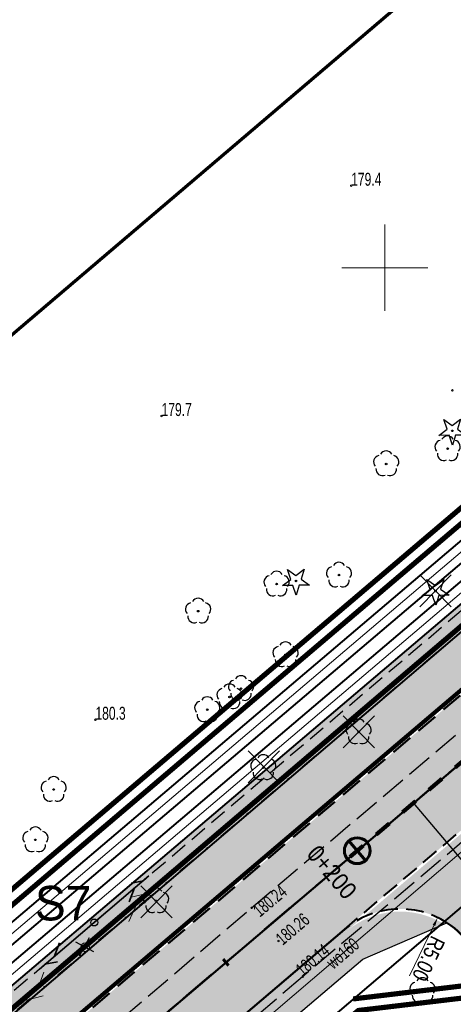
# Model space of a CAD drawing. Header units: metres. Extents: x 7429064 to 7431133, y 5709479 to 5714472.
# Tile 24 of 140: x 7429379 to 7429404, y 5709757 to 5709814. Entities that reach past the tile are written whole.
import ezdxf
from ezdxf.enums import TextEntityAlignment as Align

# ---------------------------------------------------------------- set-up
doc = ezdxf.new("R2010")
doc.units = ezdxf.units.M
for name, pattern in [('1', [0]), ('12', [3, 1, -1, 0, -1]), ('2_KTCR01', [1.5, 1, -0.5]), ('2_KTJZ01', [2, 1.5, -0.5]), ('3_KTJZ01', [2, 1.5, -0.5]), ('4_SUPW_01', [0]), ('7_1', [0]), ('7_SUPW_01', [0]), ('8_SUPT_01', [0]), ('CENTER2', [1.125, 0.75, -0.125, 0.125, -0.125]), ('DASHED', [19.05, 12.7, -6.35]), ('HIDDEN', [0.375, 0.25, -0.125])]:
    doc.linetypes.add(name, pattern=pattern)
for name, color, linetype, lineweight in [('#proj słupy', 1, 'Continuous', 30), ('#proj. światłowód', 1, '2_KTCR01', 18), ('__AMprojkantech', 20, 'DASHED', 35), ('_D_7_PAS DROGOWY-LINIA ROZGR TEREN INW', 222, 'HIDDEN', 50), ('_D_7_PAS DROGOWY_PODZIAL', 1, 'Continuous', 50), ('_D_7_TEREN NIEZBEDNY DLA OB_BUD', 252, 'HIDDEN', 50), ('_D_8_Wymiary', 7, 'Continuous', 20), ('_skarpy', 84, 'Continuous', 40), ('_wycinka_ZUDP', 1, 'Continuous', 30), ('D_1_KOCIE OCZKA', 7, 'Continuous', 50), ('D_1_LINIA_KRAWĘŻNIK_BET_20_30 WYN 0-2 CM', 5, 'HIDDEN', 40), ('D_1_LINIA_KRAWĘŻNIK_BET_20_30 WYN 12 CM - III', 7, 'Continuous', 50), ('gaPoziome', 7, 'Continuous', 30), ('GMINA_L_0', 252, '12', 35), ('KRAWĘŻNIK BETONOWY 12_25 WYN 0 CM', 250, 'DASHED', 50), ('KRZYZE_L_0', 252, '1', 18), ('KTJZ_L_0', 252, '2_KTJZ01', 30), ('OBOP_T_1', 82, 'Continuous', 30), ('RTPW_T_0_a', 252, 'Continuous', 15), ('RTPW_T_1', 252, 'Continuous', 15), ('skarpa', 82, 'ŚLADY', 20), ('SUPT_L_0_a', 252, '8_SUPT_01', 18), ('SUPW_E_T_0', 252, 'Continuous', 15), ('SUPW_L_0', 252, '4_SUPW_01', 18), ('SUSM_T_3_a', 252, 'Continuous', 18), ('zakres', 252, 'Continuous', 70)]:
    doc.layers.add(name, color=color, linetype=linetype, lineweight=lineweight)
for name, color, linetype in [('_1_Mapa', 7, 'Continuous'), ('_1_X-REFY', 7, 'Continuous'), ('C-DROGI-SYTUACJA-ETYKIETY', 7, 'Continuous'), ('D_1_LINIA_OPIS_ZJAZDY', 7, 'Continuous'), ('zzz.gaHSDomyslna', 7, 'Continuous')]:
    doc.layers.add(name, color=color, linetype=linetype)
doc.layers.add('_Brudnopis', color=22, linetype='Continuous', lineweight=50, plot=False)
doc.layers.add('D_1_LINIA_OBRZEŻE_BET_6x30cm - III', color=24, linetype='Continuous', lineweight=30, transparency=0.3)
doc.layers.add('D_2_HECZ_ZJAZDY - KOSTKA BET', color=214, linetype='Continuous', lineweight=13, transparency=0.3)
for name, color, linetype, lineweight, true_color, transparency in [('D_2_HECZ_CHODNIK_KOSTKA', 7, 'Continuous', 0, 0xf7f588, 0.35), ('D_2_HECZ_JEZDNIA KR3- NOWA KONSTRUKCJA', 7, 'Continuous', 13, 0x99e6ff, 0.3), ('D_2_HECZ_JEZDNIA KR3- NOWA KONSTRUKCJA G4', 7, 'Continuous', 13, 0xbdbdbd, 0.3)]:
    doc.layers.add(name, color=color, linetype=linetype, lineweight=lineweight, true_color=true_color, transparency=transparency)
for name, color, linetype, lineweight, true_color in [('DZIALKA_L_0', 7, '1', 40, 0x008000), ('HECZ DROGI ROWEROWE', 7, 'Continuous', 13, 0xff8a8a), ('OBOP_T_0_a', 7, 'Continuous', 30, 0x008000), ('OBOP_T_1_a', 7, 'Continuous', 30, 0x008000)]:
    doc.layers.add(name, color=color, linetype=linetype, lineweight=lineweight, true_color=true_color)
doc.styles.add('Styl Arial', font='arial.ttf', dxfattribs={"width": 0.8, "height": 0.9})
doc.styles.add('wym500', font='arial.ttf', dxfattribs={"width": 0.9, "height": 0.9})
doc.linetypes.add('ŚLADY', pattern='A,3.81,[130,ltypeshp.shx,S=6.35,R=0,X=0,Y=0],3.81', length=7.62)
doc.dimstyles.new('1_500', dxfattribs={"dimtxt": 0.9, "dimasz": 1, "dimexe": 0.18, "dimexo": 0, "dimgap": 0.2, "dimtad": 4, "dimzin": 0, "dimdsep": 46, "dimtxsty": 'Styl Arial', "dimcen": 0.25, "dimclrd": 256, "dimclre": 256, "dimclrt": 256, "dimazin": 0, "dimtfac": 1, "dimtix": 1, "dimtmove": 1, "dimatfit": 3, "dimfxl": 0.18, "dimtolj": 1, "dimtzin": 0, "dimlwd": -1, "dimlwe": -1, "dimarcsym": 0})

# ---------------------------------------------------------------- blocks, each defined once
blk = doc.blocks.new('*D26')
at = {"layer": '_D_8_Wymiary', "transparency": 16777216}
blk.add_line((7429401.433, 5709758.964), (7429402.849, 5709761.897), dxfattribs=at)
blk.add_solid([(7429402.774, 5709761.933), (7429402.924, 5709761.861), (7429403.067, 5709762.347)], dxfattribs=at)
at = {"layer": 'Defpoints', "color": 0, "transparency": 16777216}
for p in [(7429403.067, 5709762.347), (7429400.893, 5709757.845)]:
    blk.add_point(p, dxfattribs=at)
at = {"layer": '_D_8_Wymiary', "transparency": 16777216, "insert": (7429402.536, 5709759.962), "char_height": 0.9, "attachment_point": 5, "rotation": 244.2246, "style": 'Styl Arial'}
blk.add_mtext('\\A1;R5.00', dxfattribs=at)
blk = doc.blocks.new('A$C59100B2D')
at = {"layer": '_wycinka_ZUDP'}
for points in [[(0.701, -0.713), (-0.701, 0.713)], [(-0.7, -0.713), (0.701, 0.713)]]:
    blk.add_lwpolyline(points, dxfattribs=at)
blk = doc.blocks.new('3_OBOP02_01')
at = {"linetype": 'Continuous'}
blk.add_circle((0, 0), 0.045, dxfattribs=at)
for centre, start, end in [((0, 0.375), 30.1401, 149.8599), ((-0.357, 0.116), 102.1445, 221.86), ((0.357, 0.116), 318.14, 77.8555), ((-0.22, -0.303), 174.1482, 293.8542), ((0.22, -0.303), 246.1458, 5.8518)]:
    blk.add_arc(centre, 0.375, start, end, dxfattribs=at)
blk = doc.blocks.new('3_RTPW02')
at = {"linetype": 'Continuous'}
blk.add_circle((0, 0), 0.045, dxfattribs=at)
blk = doc.blocks.new('4_OBOP02_01')
at = {"linetype": 'Continuous'}
blk.add_circle((0, 0), 0.045, dxfattribs=at)
for centre, start, end in [((0, 0.375), 30.1401, 149.8599), ((-0.357, 0.116), 102.1445, 221.86), ((0.357, 0.116), 318.14, 77.8555), ((-0.22, -0.303), 174.1482, 293.8542), ((0.22, -0.303), 246.1458, 5.8518)]:
    blk.add_arc(centre, 0.375, start, end, dxfattribs=at)
blk = doc.blocks.new('4_OBOP01_01')
at = {"linetype": 'Continuous'}
for p, q in [((-0.3012, 0.09375), (-0.4937, 0.6621)), ((-0.4937, 0.6621), (-0.0039, 0.31545)), ((-0.0039, 0.31545), (0.4771, 0.67415)), ((0.4771, 0.67415), (0.2988, 0.1012)), ((-0.78225, -0.26495), (-0.3012, 0.09375)), ((0.2988, 0.1012), (0.7886, -0.24545)), ((-0.18225, -0.2575), (-0.78225, -0.26495)), ((0.01025, -0.82585), (-0.18225, -0.2575)), ((0.1886, -0.2529), (0.01025, -0.82585)), ((0.7886, -0.24545), (0.1886, -0.2529))]:
    blk.add_line(p, q, dxfattribs=at)
blk.add_circle((0, 0), 0.045, dxfattribs=at)
blk = doc.blocks.new('4_RTPW01')
at = {"linetype": 'Continuous'}
blk.add_circle((0, 0), 0.045, dxfattribs=at)
blk = doc.blocks.new('8_SUSM04_01')
at = {"linetype": 'Continuous'}
blk.add_circle((0, 0), 0.25, dxfattribs=at)
blk = doc.blocks.new('X-ref_MDCP_Szara')
at = {"layer": 'DZIALKA_L_0', "linetype": '1'}
for p, q in [((7429435.86, 5709805.65), (7429307.84, 5709696.73)), ((7429408.88, 5709766.76), (7429315.02, 5709686.81))]:
    blk.add_line(p, q, dxfattribs=at)
at = {"layer": 'GMINA_L_0', "linetype": '12'}
blk.add_line((7429307.84, 5709696.73), (7429435.86, 5709805.65), dxfattribs=at)
at = {"layer": 'KRZYZE_L_0', "linetype": '1'}
for p, q in [((7429400, 5709797.5), (7429400, 5709802.5)), ((7429397.5, 5709800), (7429402.5, 5709800))]:
    blk.add_line(p, q, dxfattribs=at)
at = {"layer": 'KTJZ_L_0', "linetype": '3_KTJZ01'}
for p, q in [((7429392.27, 5709762.91), (7429414.99, 5709782.12)), ((7429418.51, 5709778.57), (7429395.23, 5709758.92)), ((7429369.53, 5709743.52), (7429392.27, 5709762.91)), ((7429395.23, 5709758.92), (7429372.8, 5709739.82))]:
    blk.add_line(p, q, dxfattribs=at)
at = {"layer": 'SUPT_L_0_a', "linetype": '8_SUPT_01'}
for p, q in [((7429382.802, 5709760.8), (7429386.64, 5709764.004)), ((7429385.284, 5709763.523), (7429386.372, 5709763.78)), ((7429385.157, 5709762.114), (7429385.604, 5709763.139)), ((7429378.89, 5709757.328), (7429382.433, 5709760.482)), ((7429379.847, 5709758.179), (7429380.223, 5709759.184)), ((7429379.138, 5709757.548), (7429380.179, 5709757.806))]:
    blk.add_line(p, q, dxfattribs=at)
at = {"layer": 'SUPW_L_0', "linetype": '7_SUPW_01'}
blk.add_line((7429369.46, 5709736.3), (7429593.18, 5709927.23), dxfattribs=at)
at = {"layer": 'SUPW_L_0', "linetype": '7_1'}
blk.add_line((7429369.46, 5709736.3), (7429593.18, 5709927.23), dxfattribs=at)
at = {"layer": 'zakres', "linetype": 'Continuous', "lineweight": 70, "flags": 128}
blk.add_lwpolyline([(7429292.233, 5709722.862), (7429640.798, 5710019.397)], dxfattribs=at)
at = {"layer": 'OBOP_T_0_a'}
for p in [(7429403.91, 5709790.55), (7429394.85, 5709781.85), (7429402.94, 5709781.27)]:
    blk.add_blockref('4_OBOP01_01', p, dxfattribs=at)
at = {"layer": 'OBOP_T_1'}
for p in [(7429398.48, 5709773.1), (7429386.73, 5709763.32), (7429402.186, 5709758.112)]:
    blk.add_blockref('3_OBOP02_01', p, dxfattribs=at)
at = {"layer": 'OBOP_T_1_a'}
for p in [(7429403.64, 5709789.51), (7429400.08, 5709788.63), (7429393.72, 5709781.67), (7429397.34, 5709782.19), (7429389.17, 5709780.1), (7429394.24, 5709777.57), (7429391.66, 5709775.61), (7429390.99, 5709775.13), (7429389.7, 5709774.39), (7429392.95, 5709771.03), (7429380.79, 5709769.77), (7429379.73, 5709766.85)]:
    blk.add_blockref('4_OBOP02_01', p, dxfattribs=at)
at = {"layer": 'RTPW_T_0_a'}
for p in [(7429398.045, 5709804.75), (7429403.92, 5709792.89), (7429387.046, 5709791.407), (7429383.21, 5709773.81)]:
    blk.add_blockref('4_RTPW01', p, dxfattribs=at)
at = {"layer": 'RTPW_T_1'}
for p in [(7429392.27, 5709762.91), (7429393.83, 5709760.99), (7429395.23, 5709758.92)]:
    blk.add_blockref('3_RTPW02', p, dxfattribs=at)
at = {"layer": 'SUSM_T_3_a'}
blk.add_blockref('8_SUSM04_01', (7429382.61, 5709760.64), dxfattribs=at)
at = {"layer": 'RTPW_T_0_a', "width": 0.7}
for s, p in [('179.4', (7429398.045, 5709804.75)), ('179.7', (7429387.046, 5709791.407)), ('180.3', (7429383.21, 5709773.81))]:
    blk.add_text(s, height=0.75, dxfattribs=at).set_placement(p)
at = {"layer": 'RTPW_T_1', "width": 0.7}
blk.add_text('180.24', height=0.75, rotation=40.2149, dxfattribs=at).set_placement((7429392.27, 5709762.91), align=Align.TOP_LEFT)
blk.add_text('180.26', height=0.75, rotation=40.4992, dxfattribs=at).set_placement((7429393.83, 5709760.99), align=Align.MIDDLE_LEFT)
blk.add_text('180.14', height=0.75, rotation=40.1668, dxfattribs=at).set_placement((7429395.23, 5709758.92))
at = {"layer": 'SUPW_E_T_0', "width": 0.7}
blk.add_text('wo160', height=0.75, rotation=40.4785, dxfattribs=at).set_placement((7429397.555, 5709760.277), align=Align.MIDDLE)
blk = doc.blocks.new('#LEWO')
at = {"layer": '__AMprojkantech', "linetype": '1'}
for p, q in [((-0.005, 0.005), (-4.177, 0.018)), ((-3.116, -0.339), (-3.744, 0.033)), ((-2.31, 0.414), (-3.074, 0.002))]:
    blk.add_line(p, q, dxfattribs=at)
blk = doc.blocks.new('#PRAWO')
at = {"layer": '__AMprojkantech', "linetype": '1'}
for p, q in [((0.045, 1.201, 0.002), (4.216, 1.206, 0.002)), ((2.351, 0.802, 0.002), (3.113, 1.217, 0.002)), ((3.153, 1.559, 0.002), (3.783, 1.189, 0.002))]:
    blk.add_line(p, q, dxfattribs=at)
blk = doc.blocks.new('X-ref_Oświetlenie i teletechnika')
at = {"layer": '#proj słupy', "lineweight": 30}
for p, q in [((7429382.046, 5709760.946), (7429383.106, 5709760.374)), ((7429382.29, 5709760.13), (7429382.862, 5709761.19))]:
    blk.add_line(p, q, dxfattribs=at)
at = {"layer": '#proj słupy', "linetype": '1', "lineweight": 30}
blk.add_circle((7429383.144, 5709762.063), 0.2, dxfattribs=at)
at = {"layer": '#proj. światłowód', "lineweight": 30, "flags": 128}
blk.add_lwpolyline([(7429617.95, 5709967.85), (7429611.163, 5709956.371), (7429573.165, 5709923.859), (7429535.247, 5709891.397), (7429497.339, 5709858.957), (7429459.29, 5709826.673), (7429421.225, 5709794.375), (7429383.144, 5709762.063), (7429345.12, 5709729.801), (7429305.765, 5709699.935), (7429266.407, 5709683.285), (7429226.48, 5709664.88)], dxfattribs=at)
at = {"layer": '#proj słupy', "lineweight": 30}
for name, p, rotation in [('#PRAWO', (7429383.887, 5709761.119, -0.002), 40.3519145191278), ('#LEWO', (7429383.151, 5709762.063), 40.55062454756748)]:
    blk.add_blockref(name, p, dxfattribs=dict(at, rotation=rotation))
at = {"layer": '#proj słupy', "color": 0, "linetype": 'Continuous', "lineweight": 40, "insert": (7429379.704, 5709764.182), "char_height": 2, "attachment_point": 1}
blk.add_mtext_dynamic_manual_height_columns('S7', width=2.28781, gutter_width=1, heights=[0], dxfattribs=at)
blk = doc.blocks.new('gaHSPos')
at = {"color": 0, "linetype": 'Continuous', "lineweight": 0}
blk.add_point((0, 0), dxfattribs=at)
blk = doc.blocks.new('*U219')
at = {"layer": 'zzz.gaHSDomyslna', "color": 140}
for points in [[(6.1, 5.176, 0.24, 0.24, 0), (6.863, 5.823, 0.24, 0.24, 0)], [(4.575, 3.882, 0.24, 0.24, 0), (5.338, 4.529, 0.24, 0.24, 0)], [(3.05, 2.588, 0.24, 0.24, 0), (3.813, 3.235, 0.24, 0.24, 0)], [(1.525, 1.294, 0.24, 0.24, 0), (2.288, 1.941, 0.24, 0.24, 0)], [(0, 0, 0.24, 0.24, 0), (0.763, 0.647, 0.24, 0.24, 0)]]:
    blk.add_lwpolyline(points, format="xyseb", dxfattribs=at)
at = {"color": 140}
for p in [(7.37, 6.253), (0, 0)]:
    blk.add_blockref('gaHSPos', p, dxfattribs=at)
blk = doc.blocks.new('*U221')
at = {"layer": 'zzz.gaHSDomyslna', "color": 140}
for points in [[(64.235, 54.122, 0.12, 0.12, 0), (65.76, 55.416, 0.12, 0.12, 0)], [(59.66, 50.24, 0.12, 0.12, 0), (61.185, 51.534, 0.12, 0.12, 0)]]:
    blk.add_lwpolyline(points, format="xyseb", dxfattribs=at)
at = {"color": 140}
blk.add_blockref('gaHSPos', (69.203, 58.337), dxfattribs=at)
blk = doc.blocks.new('*U212')
at = {"layer": 'zzz.gaHSDomyslna', "color": 140}
blk.add_lwpolyline([(0, 0, 0.24, 0.24, 0.067069), (48.758, 31.23, 0.24, 0.24, 0), (144.584, 112.538, 0.24, 0.24, 0)], format="xyseb", dxfattribs=at)
blk = doc.blocks.new('spearator')
at = {"layer": 'D_1_KOCIE OCZKA'}
h = blk.add_hatch(color=12, dxfattribs=at)
h.dxf.hatch_style = 1
edge = h.paths.add_edge_path()
edge.add_line((7429810.877, 5710121.625), (7429811.641, 5710122.271))
edge.add_arc((7429811.592, 5710122.328), 0.075, 310.2315, 490.2315)
edge.add_line((7429811.544, 5710122.386), (7429810.781, 5710121.74))
edge.add_arc((7429810.829, 5710121.683), 0.075, 130.2315, 310.2315)
at = {"layer": 'D_1_KOCIE OCZKA', "lineweight": 18, "flags": 128}
blk.add_lwpolyline([(7429810.877, 5710121.625), (7429811.641, 5710122.271, 1), (7429811.544, 5710122.386), (7429810.781, 5710121.74, 1)], format="xyb", close=True, dxfattribs=at)
blk = doc.blocks.new('X-ref_SOR')
at = {"layer": 'D_1_KOCIE OCZKA', "rotation": 0.06988272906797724}
for p in [(6561.699, -9405.594), (6558.191, -9408.569), (6554.682, -9411.545), (6551.173, -9414.518), (6547.665, -9417.494), (6544.159, -9420.472)]:
    blk.add_blockref('spearator', p, dxfattribs=at)
at = {"layer": 'gaPoziome'}
for name, p in [('*U212', (7429286.754, 5709685.827)), ('*U219', (7429397.978, 5709765.864)), ('*U221', (7429328.775, 5709707.526))]:
    blk.add_blockref(name, p, dxfattribs=at)
blk = doc.blocks.new('kilometraz')
at = {"linetype": 'ByBlock', "lineweight": -2}
blk.add_hatch(color=0, dxfattribs=at).paths.add_polyline_path([(0, -0.5, 0.414214), (0.5, 0, 0.414214), (0, 0.5)])
at = {"color": 0, "linetype": 'ByBlock', "lineweight": -2}
blk.add_line((0, 0.5), (0, -0.5), dxfattribs=at)
blk.add_circle((0, 0), 0.5, dxfattribs=at)
blk = doc.blocks.new('AeccTickLine')
at = {"color": 0, "linetype": 'ByBlock', "lineweight": -2}
blk.add_line((0, 1), (0, -1), dxfattribs=at)
blk = doc.blocks.new('OŚ_Dąbrowskiego_1')
at = {"layer": '_D_8_Wymiary', "color": 1, "linetype": 'CENTER2', "lineweight": 35, "flags": 128}
blk.add_lwpolyline([(7429230.998, 5709660.664), (7429273.145, 5709676.622, 0.085629), (7429337.582, 5709714.618), (7429502.301, 5709854.381), (7429714.669, 5710036.139), (7429868.111, 5710165.952)], format="xyb", dxfattribs=at)
at = {"layer": 'C-DROGI-SYTUACJA-ETYKIETY', "color": 7, "linetype": 'Continuous', "lineweight": 60, "rotation": 40.31442587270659}
for name, p, xscale, yscale, zscale in [('kilometraz', (7429398.401, 5709766.223), 1.5, 1.5, 1.5), ('AeccTickLine', (7429390.776, 5709759.753), 0.25, 0.25, 0.25)]:
    blk.add_blockref(name, p, dxfattribs=dict(at, xscale=xscale, yscale=yscale, zscale=zscale))
at = {"layer": 'C-DROGI-SYTUACJA-ETYKIETY', "color": 7, "linetype": 'Continuous', "lineweight": -3, "insert": (7429396.543, 5709764.646), "char_height": 1, "attachment_point": 8, "rotation": 310.3144, "style": 'wym500'}
blk.add_mtext('0+200', dxfattribs=at)

msp = doc.modelspace()

# ---------------------------------------------------------------- hatches: boundary and pattern name
at = {"layer": 'D_2_HECZ_CHODNIK_KOSTKA', "transparency": 33554585}
h = msp.add_hatch(color=256, dxfattribs=at)
h.dxf.hatch_style = 1
edge = h.paths.add_edge_path()
edge.add_line((7429397.755, 5709761.543), (7429398.682, 5709762.329))
edge.add_arc((7429400.893, 5709757.845), 5, 116.2446, 130.3144)
edge.add_line((7429397.658, 5709761.657), (7429354.505, 5709725.042))
edge.add_line((7429354.505, 5709725.042), (7429339.523, 5709712.33))
edge.add_arc((7429194.822, 5709882.942), 223.711, 294.66533, 310.3021, ccw=False)
edge.add_arc((7429290.685, 5709674.19), 6, 114.6653, 169.481)
edge.add_line((7429284.786, 5709675.285), (7429285.343, 5709675.497))
edge.add_arc((7429290.685, 5709674.19), 5.5, 114.6653, 166.2461, ccw=False)
edge.add_line((7429288.39, 5709679.188), (7429288.635, 5709678.64))
edge.add_arc((7429290.685, 5709674.19), 4.9, 114.7369, 161.2456)
edge.add_line((7429286.045, 5709675.765), (7429287.318, 5709676.25))
edge.add_line((7429287.318, 5709676.25), (7429289.254, 5709677.949))
edge.add_arc((7429195.246, 5709882.369), 225, 294.69669, 310.31443)
edge.add_line((7429340.817, 5709710.805), (7429355.799, 5709723.517))
edge.add_line((7429355.799, 5709723.517), (7429398.725, 5709759.94))
edge.add_line((7429398.725, 5709759.94), (7429403.432, 5709761.977))
edge.add_arc((7429400.893, 5709757.845), 4.85, 58.4217, 130.3144)
at = {"layer": 'D_2_HECZ_JEZDNIA KR3- NOWA KONSTRUKCJA'}
h = msp.add_hatch(color=256, dxfattribs=at)
h.dxf.hatch_style = 1
edge = h.paths.add_edge_path()
edge.add_arc((7429610.557, 5709990.469), 30, 310.559, 314.2935)
edge.add_arc((7429610.557, 5709990.469), 30, 314.2935, 325.3941)
edge.add_line((7429635.249, 5709973.431), (7429635.899, 5709972.672))
edge.add_line((7429635.899, 5709972.672), (7429667.702, 5709999.89))
edge.add_line((7429667.702, 5709999.89), (7429675.246, 5710006.347))
edge.add_line((7429675.246, 5710006.347), (7429712.724, 5710038.423))
edge.add_line((7429712.724, 5710038.423), (7429823.828, 5710132.378))
edge.add_line((7429823.828, 5710132.378), (7429834.316, 5710141.377))
edge.add_line((7429834.316, 5710141.377), (7429846.156, 5710151.524))
edge.add_line((7429846.156, 5710151.524), (7429850.099, 5710146.734))
edge.add_line((7429850.099, 5710146.734), (7429838.187, 5710136.85))
edge.add_line((7429838.187, 5710136.85), (7429827.698, 5710127.833))
edge.add_line((7429827.698, 5710127.833), (7429716.613, 5710033.854))
edge.add_line((7429716.613, 5710033.854), (7429633.474, 5709962.699))
edge.add_arc((7429636.726, 5709958.9), 5, 130.559, 193.2571)
edge.add_line((7429631.859, 5709957.753), (7429636.051, 5709939.958))
edge.add_line((7429636.051, 5709939.958), (7429630.653, 5709938.888))
edge.add_line((7429630.653, 5709938.888), (7429629.491, 5709943.821))
edge.add_arc((7429623.651, 5709942.445), 6, 13.2571, 130.559)
edge.add_line((7429619.749, 5709947.003), (7429619.729, 5709946.986))
edge.add_line((7429619.729, 5709946.986), (7429617.779, 5709949.265))
edge.add_line((7429617.779, 5709949.265), (7429606.383, 5709939.512))
edge.add_line((7429606.383, 5709939.512), (7429594.274, 5709929.149))
edge.add_line((7429594.274, 5709929.149), (7429594.825, 5709928.314))
edge.add_line((7429594.825, 5709928.314), (7429589.708, 5709924.935))
edge.add_arc((7429606.237, 5709899.9), 30, 123.434, 130.559)
edge.add_line((7429586.73, 5709922.692), (7429529.23, 5709873.48))
edge.add_line((7429529.23, 5709873.48), (7429502.179, 5709850.343))
edge.add_line((7429502.179, 5709850.343), (7429339.523, 5709712.33))
edge.add_arc((7429194.822, 5709882.942), 223.711, 294.66533, 310.3021, ccw=False)
edge.add_arc((7429190.304, 5709894.737), 236.317, 290.79615, 294.46753, ccw=False)
edge.add_line((7429274.207, 5709673.816), (7429245.41, 5709663.13))
edge.add_line((7429245.41, 5709663.13), (7429242.106, 5709661.907))
edge.add_line((7429242.106, 5709661.907), (7429240.354, 5709666.717))
edge.add_line((7429240.354, 5709666.717), (7429244.254, 5709668.201))
edge.add_line((7429244.254, 5709668.201), (7429272.082, 5709679.428))
edge.add_arc((7429195.246, 5709882.369), 217, 290.73736, 310.31443)
edge.add_line((7429335.641, 5709716.905), (7429500.355, 5709856.664))
edge.add_line((7429500.355, 5709856.664), (7429629.269, 5709966.997))
edge.add_line((7429629.269, 5709966.997), (7429630.064, 5709967.677))
at = {"layer": 'D_2_HECZ_JEZDNIA KR3- NOWA KONSTRUKCJA G4'}
h = msp.add_hatch(color=256, dxfattribs=at)
h.dxf.hatch_style = 1
edge = h.paths.add_edge_path()
edge.add_line((7429364.863, 5709745.792), (7429431.778, 5709802.569))
edge.add_line((7429431.778, 5709802.569), (7429431.696, 5709803.653))
edge.add_line((7429431.696, 5709803.653), (7429333.053, 5709719.955))
edge.add_arc((7429195.246, 5709882.369), 213, 294.72333, 310.31443, ccw=False)
edge.add_line((7429284.33, 5709688.893), (7429284.698, 5709688.094))
edge.add_arc((7429195.216, 5709882.43), 213.948, 294.72369, 310.31054)
edge.add_line((7429333.625, 5709719.284), (7429364.863, 5709745.792))
at = {"layer": 'D_2_HECZ_ZJAZDY - KOSTKA BET', "transparency": 33554508}
h = msp.add_hatch(color=256, dxfattribs=at)
h.dxf.hatch_style = 1
edge = h.paths.add_edge_path()
edge.add_line((7429408.723, 5709770.849), (7429398.682, 5709762.329))
edge.add_arc((7429400.893, 5709757.845), 5, 8.1096, 116.2446, ccw=False)
edge.add_line((7429405.843, 5709758.55), (7429408.979, 5709759.222))
edge.add_line((7429408.979, 5709759.222), (7429407.838, 5709767.232))
edge.add_arc((7429412.788, 5709767.938), 5, 144.3843, 188.1096, ccw=False)
at = {"layer": 'HECZ DROGI ROWEROWE'}
h = msp.add_hatch(color=256, dxfattribs=at)
h.dxf.hatch_style = 1
edge = h.paths.add_edge_path()
edge.add_arc((7429796.82, 5710136.433), 20.404, 308.0322, 334.2528)
edge.add_arc((7429835.93, 5710116.897), 23.318, 143.7897, 152.7624, ccw=False)
edge.add_arc((7429839.325, 5710112.767), 28.527, 132.1511, 141.1238, ccw=False)
edge.add_line((7429820.181, 5710133.917), (7429834.124, 5710145.713))
edge.add_arc((7429837.354, 5710141.896), 5, 102.0154, 130.2315, ccw=False)
edge.add_line((7429836.313, 5710146.786), (7429842.063, 5710148.01))
edge.add_line((7429842.063, 5710148.01), (7429845.234, 5710150.73))
edge.add_line((7429845.234, 5710150.73), (7429843.045, 5710150.264))
edge.add_arc((7429842.629, 5710152.22), 2, 169.0596, 282.0154, ccw=False)
edge.add_line((7429840.665, 5710152.6), (7429846.908, 5710184.895))
edge.add_arc((7429848.38, 5710184.61), 1.5, 109.3988, 169.0596, ccw=False)
edge.add_line((7429847.882, 5710186.025), (7429848.854, 5710186.367))
edge.add_line((7429848.854, 5710186.367), (7429847.265, 5710191.424))
edge.add_line((7429847.265, 5710191.424), (7429846.903, 5710192.479))
edge.add_line((7429846.903, 5710192.479), (7429845.675, 5710198.449))
edge.add_arc((7429825.958, 5710195.082), 20.002, -10.9391, 9.6882, ccw=False)
edge.add_line((7429845.597, 5710191.287), (7429839.403, 5710159.242))
edge.add_arc((7429819.766, 5710163.038), 20, 310.2315, 349.0596, ccw=False)
edge.add_line((7429832.684, 5710147.769), (7429817.64, 5710135.042))
edge.add_arc((7429832.495, 5710117.483), 23, 130.2315, 151.7604)
edge.add_arc((7429794.613, 5710137.829), 20, 310.2315, 331.7604, ccw=False)
edge.add_line((7429807.531, 5710122.56), (7429710.78, 5710040.708))
edge.add_line((7429710.78, 5710040.708), (7429674.341, 5710009.522))
edge.add_arc((7429663.288, 5710022.437), 17, 303.434, 310.559, ccw=False)
edge.add_line((7429672.654, 5710008.25), (7429665.175, 5710003.312))
edge.add_arc((7429654.155, 5710020.002), 20, 287.2523, 303.434, ccw=False)
edge.add_line((7429660.087, 5710000.902), (7429655.396, 5709999.445))
edge.add_arc((7429662.069, 5709977.958), 22.5, 107.2523, 130.559)
edge.add_line((7429647.439, 5709995.052), (7429638.424, 5709987.337))
edge.add_arc((7429653.054, 5709970.242), 22.5, 130.559, 144.5953)
edge.add_line((7429634.715, 5709983.278), (7429621.962, 5709965.306))
edge.add_arc((7429606.364, 5709977.009), 19.5, 310.559, 323.1201, ccw=False)
edge.add_line((7429619.043, 5709962.194), (7429498.409, 5709858.948))
edge.add_line((7429498.409, 5709858.948), (7429409.747, 5709783.718))
edge.add_line((7429409.747, 5709783.718), (7429333.7, 5709719.193))
edge.add_arc((7429195.246, 5709882.369), 214, 294.99294, 310.31443, ccw=False)
edge.add_line((7429285.662, 5709688.408), (7429286.787, 5709685.755))
edge.add_arc((7429195.216, 5709882.43), 216.948, 294.96649, 310.31053)
edge.add_line((7429335.566, 5709716.997), (7429500.277, 5709856.756))
edge.add_line((7429500.277, 5709856.756), (7429621.38, 5709960.403))
edge.add_line((7429621.38, 5709960.403), (7429627.625, 5709965.748))
edge.add_line((7429627.625, 5709965.748), (7429629.904, 5709967.698))
edge.add_line((7429629.904, 5709967.698), (7429629.179, 5709968.529))
edge.add_arc((7429630.687, 5709969.843), 2, 144.5953, 221.0823, ccw=False)
edge.add_line((7429629.056, 5709971.002), (7429636.752, 5709981.829))
edge.add_arc((7429653.054, 5709970.242), 20, 130.559, 144.5953, ccw=False)
edge.add_line((7429640.049, 5709985.437), (7429649.631, 5709993.62))
edge.add_arc((7429662.069, 5709977.958), 20, 107.2523, 128.4533, ccw=False)
edge.add_line((7429656.137, 5709997.058), (7429665.185, 5709999.868))
edge.add_line((7429665.185, 5709999.868), (7429673.721, 5710005.504))
edge.add_arc((7429657.258, 5710030.439), 29.88, 303.434, 310.559)
edge.add_line((7429676.687, 5710007.738), (7429712.64, 5710038.509))
edge.add_line((7429712.64, 5710038.509), (7429809.391, 5710120.361))
edge.add_line((7429809.391, 5710120.361), (7429809.391, 5710120.361))

# ---------------------------------------------------------------- linework, layer by layer
at = {"layer": '_Brudnopis', "flags": 128}
msp.add_lwpolyline([(7429230.998, 5709660.664), (7429273.145, 5709676.622, 0.085605), (7429337.585, 5709714.618), (7429368.823, 5709741.125), (7429502.301, 5709854.381), (7429714.669, 5710036.139), (7429868.111, 5710165.952)], format="xyb", dxfattribs=at)
at = {"layer": '_D_7_PAS DROGOWY-LINIA ROZGR TEREN INW', "ltscale": 10, "const_width": 0.3, "flags": 128}
msp.add_lwpolyline([(7429287.498, 5709689.141), (7429307.71, 5709696.948), (7429435.698, 5709805.84), (7429660.078, 5709996.74), (7429836.288, 5710146.69)], dxfattribs=at)
at = {"layer": '_D_7_PAS DROGOWY_PODZIAL', "ltscale": 0.2, "const_width": 0.3, "flags": 128}
msp.add_lwpolyline([(7429838.788, 5710158.699), (7429835.061, 5710151.867), (7429707.929, 5710044.059), (7429670.336, 5710012.083), (7429661.685, 5710006.163), (7429648.718, 5710002.136), (7429632.935, 5709988.628), (7429615.789, 5709965.397), (7429495.458, 5709862.411), (7429330.756, 5709722.662), (7429319.402, 5709713.684), (7429307.842, 5709705.758), (7429296.806, 5709699.189), (7429282.846, 5709692.117), (7429269.349, 5709686.304), (7429250.2, 5709678.58), (7429239.824, 5709670.46)], dxfattribs=at)
at = {"layer": '_D_7_PAS DROGOWY_PODZIAL', "ltscale": 0.2, "const_width": 0.3, "elevation": 0, "flags": 128}
msp.add_lwpolyline([(7429615.633, 5709934.224), (7429410.418, 5709759.095), (7429398.167, 5709757.635)], dxfattribs=at)
at = {"layer": '_D_7_TEREN NIEZBEDNY DLA OB_BUD', "ltscale": 10, "const_width": 0.3, "flags": 128}
msp.add_lwpolyline([(7429838.642, 5710133.498), (7429838.163, 5710130.983), (7429669.785, 5709988.07), (7429674.221, 5709982.833), (7429665.132, 5709974.906), (7429667.705, 5709971.871), (7429662.832, 5709967.707), (7429665.637, 5709964.494), (7429637.109, 5709939.516), (7429616.438, 5709933.991), (7429410.711, 5709758.425), (7429398.46, 5709756.965), (7429363.725, 5709727.377), (7429364.497, 5709726.485), (7429330.157, 5709696.304), (7429317.553, 5709687.475), (7429303.139, 5709679.24), (7429296.402, 5709677.454), (7429295.854, 5709678.755), (7429285.213, 5709675.171), (7429285.468, 5709665.629), (7429278.469, 5709665.47), (7429278.347, 5709670.061), (7429254.481, 5709660.887), (7429229.937, 5709651.368), (7429224.487, 5709665.833), (7429244.657, 5709675.131), (7429249.847, 5709679.192), (7429269.079, 5709686.95), (7429282.549, 5709692.752), (7429296.468, 5709699.803), (7429307.464, 5709706.348), (7429318.986, 5709714.248), (7429330.313, 5709723.204), (7429495.004, 5709862.943), (7429615.273, 5709965.877), (7429632.42, 5709989.108), (7429648.373, 5710002.762), (7429661.377, 5710006.8), (7429669.911, 5710012.64), (7429707.476, 5710044.593), (7429834.508, 5710152.316), (7429838.121, 5710158.939), (7429844.755, 5710193.28), (7429843.741, 5710206.48), (7429852.314, 5710203.598), (7429849.368, 5710188.375), (7429850.227, 5710185.684), (7429848.746, 5710185.163), (7429846.827, 5710175.247), (7429842.58, 5710153.283), (7429856.534, 5710164.104), (7429864.199, 5710154.59)], close=True, dxfattribs=at)
at = {"layer": '_skarpy', "flags": 128}
for points in [[(7429331.242, 5709722.09), (7429430.493, 5709806.304)], [(7429331.888, 5709721.328), (7429430.586, 5709805.072)], [(7429332.406, 5709720.718), (7429430.771, 5709804.18)], [(7429333.053, 5709719.955), (7429430.754, 5709802.854)]]:
    msp.add_lwpolyline(points, dxfattribs=at)
at = {"layer": 'D_1_LINIA_KRAWĘŻNIK_BET_20_30 WYN 0-2 CM', "ltscale": 4, "flags": 128}
msp.add_lwpolyline([(7429397.658, 5709761.657), (7429409.553, 5709771.75)], dxfattribs=at)
at = {"layer": 'D_1_LINIA_KRAWĘŻNIK_BET_20_30 WYN 0-2 CM', "ltscale": 4}
msp.add_arc((7429400.893, 5709757.845), 5, 57.2257, 130.3144, dxfattribs=at)
at = {"layer": 'D_1_LINIA_KRAWĘŻNIK_BET_20_30 WYN 12 CM - III'}
msp.add_line((7429354.505, 5709725.042), (7429397.658, 5709761.657), dxfattribs=at)
msp.add_arc((7429400.893, 5709757.845), 5, 8.1096, 57.2257, dxfattribs=at)
at = {"layer": 'D_1_LINIA_OBRZEŻE_BET_6x30cm - III', "flags": 128}
msp.add_lwpolyline([(7429289.254, 5709677.949, 0.068251), (7429340.817, 5709710.805), (7429355.799, 5709723.517), (7429398.725, 5709759.94), (7429403.599, 5709762.049)], format="xyb", dxfattribs=at)
at = {"layer": 'D_1_LINIA_OPIS_ZJAZDY', "color": 7, "linetype": 'Continuous', "lineweight": -3}
msp.add_lwpolyline([(7429408.722, 5709749.505), (7429407.054, 5709761.439, 0.142142), (7429405.915, 5709763.982), (7429401.664, 5709768.991)], format="xyb", dxfattribs=at)
at = {"layer": 'KRAWĘŻNIK BETONOWY 12_25 WYN 0 CM', "ltscale": 0.1, "flags": 128}
for points in [[(7429622.219, 5709965.698, -0.061321), (7429618.922, 5709962.09), (7429498.409, 5709858.948), (7429333.7, 5709719.193, -0.068134), (7429284.749, 5709687.985)], [(7429430.515, 5709797.405), (7429335.641, 5709716.905, -0.067069), (7429286.838, 5709685.646)]]:
    msp.add_lwpolyline(points, format="xyb", dxfattribs=at)
at = {"layer": 'skarpa', "ltscale": 0.04}
for points in [[(7429331.565, 5709721.709), (7429430.539, 5709805.688)], [(7429332.73, 5709720.336), (7429430.707, 5709803.47)]]:
    msp.add_lwpolyline(points, dxfattribs=at)

# ---------------------------------------------------------------- block references
at = {"layer": '_1_Mapa'}
msp.add_blockref('X-ref_MDCP_Szara', (0, 0), dxfattribs=at)
at = {"layer": '_1_X-REFY'}
for name in ['X-ref_SOR', 'X-ref_Oświetlenie i teletechnika', 'OŚ_Dąbrowskiego_1']:
    msp.add_blockref(name, (0, 0), dxfattribs=at)
at = {"layer": '_wycinka_ZUDP', "xscale": -1.3, "yscale": 1.3, "zscale": 1.3}
for p in [(7429402.934, 5709781.279), (7429398.495, 5709773.112), (7429392.978, 5709771.08), (7429386.751, 5709763.267)]:
    msp.add_blockref('A$C59100B2D', p, dxfattribs=at)

# ---------------------------------------------------------------- dimensions: what is measured, and where the dimension line sits
at = {"layer": '_D_8_Wymiary'}
dim = msp.add_radius_dim(center=(7429400.893, 5709757.845), mpoint=(7429403.067, 5709762.347), dimstyle='1_500', override={"dimscale": 0.5}, dxfattribs=at)
dim.commit()
dim.dimension.update_dxf_attribs({"geometry": '*D26', "text_midpoint": (7429402.033, 5709760.205), "dimtype": 132})

doc.saveas('drawing.dxf')
